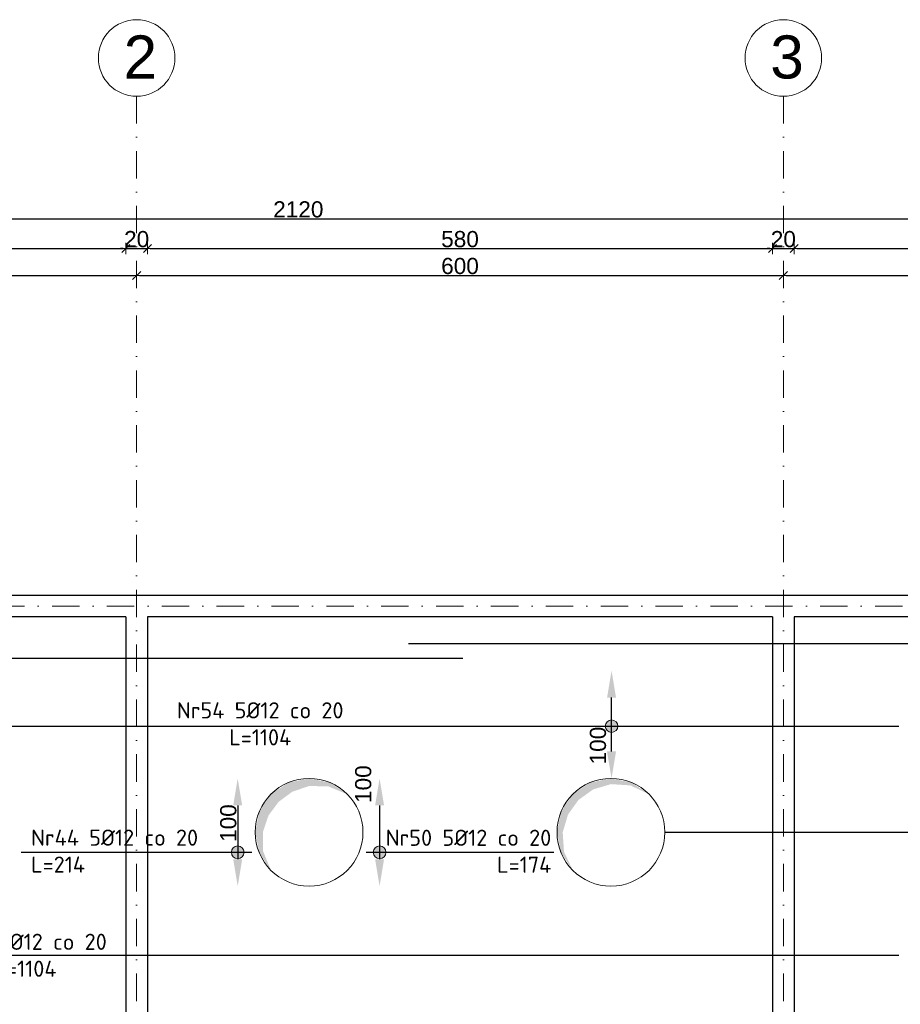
# Model space of a CAD drawing. Header units: millimetres. Extents: x -81893328 to 44149, y -26843406 to 95443303.
# Tile 71 of 100: x 28483 to 29300, y 4466 to 5380. Entities that reach past the tile are written whole.
import ezdxf

# ---------------------------------------------------------------- set-up
doc = ezdxf.new("R2010")
doc.units = ezdxf.units.MM
doc.linetypes.add('DASHDOTX2', pattern=[50.8, 25.4, -12.7, 0, -12.7])
for name, color, linetype, lineweight in [('A- osie', 2, 'DASHDOTX2', 5), ('aRMZ - opisy', 7, 'Continuous', 5), ('aRMZ - osie', 2, 'DASHDOTX2', 5), ('aRMZ - wymiarowanie', 4, 'Continuous', 13), ('gruba', 92, 'Continuous', 30), ('kRMZ - otwory', 251, 'Continuous', 5), ('kRMZ - ściany nośne', 5, 'Continuous', 30)]:
    doc.layers.add(name, color=color, linetype=linetype, lineweight=lineweight)
doc.styles.add('1-100 2', font='arial.ttf', dxfattribs={"height": 15})
doc.styles.add('1-100 RM', font='isocpeur.ttf', dxfattribs={"height": 20})
doc.styles.get("Standard").update_dxf_attribs({"font": 'arial.ttf'})
doc.dimstyles.new('1-100', dxfattribs={"dimtxt": 15, "dimasz": 2.5, "dimexe": 1.25, "dimexo": 0.625, "dimgap": 1, "dimtad": 1, "dimdec": 0, "dimtxsty": '1-100 2', "dimblk": 'ZNACZKI', "dimcen": 2, "dimdle": 5, "dimse1": 1, "dimse2": 1, "dimclrd": 7, "dimclrt": 7, "dimadec": 0, "dimazin": 0, "dimtfac": 1, "dimtdec": 0, "dimtix": 1, "dimtmove": 1, "dimatfit": 3, "dimldrblk": 'ZNACZKI', "dimfxl": 1, "dimarcsym": 0})
doc.dimstyles.new('wymiarowanie prętów 1-100', dxfattribs={"dimtxt": 15, "dimasz": 25, "dimexe": 1.25, "dimexo": 0.625, "dimgap": 1, "dimtad": 1, "dimdec": 0, "dimtxsty": '1-100 2', "dimcen": 2, "dimdle": 5, "dimse1": 1, "dimse2": 1, "dimclrd": 7, "dimclrt": 7, "dimadec": 0, "dimazin": 0, "dimtfac": 1, "dimtdec": 0, "dimtix": 1, "dimtmove": 1, "dimatfit": 3, "dimldrblk": 'ZNACZKI', "dimfxl": 1, "dimarcsym": 0})

# ---------------------------------------------------------------- blocks, each defined once
blk = doc.blocks.new('ZNACZKI')
for p, q in [((0, 2.131), (0, -2.131)), ((1.507, 1.507), (-1.507, -1.507)), ((-2.131, 0), (2.131, 0))]:
    blk.add_line(p, q)
blk = doc.blocks.new('*D212')
at = {"layer": 'aRMZ - wymiarowanie', "color": 7, "lineweight": -2, "ltscale": 2, "transparency": 16777216}
blk.add_line((27693.94, 5142.63), (28588.94, 5142.63), dxfattribs=at)
at = {"layer": 'Defpoints', "color": 0, "ltscale": 2, "transparency": 16777216}
for p in [(28591.44, 5142.63), (27691.44, 4860.76), (28591.44, 4860.76)]:
    blk.add_point(p, dxfattribs=at)
at = {"layer": 'aRMZ - wymiarowanie', "color": 7, "lineweight": -2, "ltscale": 2, "transparency": 16777216, "xscale": 2.5, "yscale": 2.5, "zscale": 2.5, "rotation": 180}
blk.add_blockref('ZNACZKI', (27691.44, 5142.63), dxfattribs=at)
at = {"layer": 'aRMZ - wymiarowanie', "color": 7, "lineweight": -2, "ltscale": 2, "transparency": 16777216, "xscale": 2.5, "yscale": 2.5, "zscale": 2.5}
blk.add_blockref('ZNACZKI', (28591.44, 5142.63), dxfattribs=at)
at = {"layer": 'aRMZ - wymiarowanie', "color": 7, "ltscale": 2, "transparency": 16777216, "insert": (28141.44, 5151.29), "char_height": 15, "attachment_point": 5, "style": '1-100 2'}
blk.add_mtext('900', dxfattribs=at)
blk = doc.blocks.new('*D173')
at = {"layer": 'aRMZ - wymiarowanie', "color": 7, "lineweight": -2, "ltscale": 2, "transparency": 16777216}
blk.add_line((28593.94, 5142.63), (29188.94, 5142.63), dxfattribs=at)
at = {"layer": 'Defpoints', "color": 0, "ltscale": 2, "transparency": 16777216}
for p in [(29191.44, 5142.63), (28591.44, 4860.76), (29191.44, 4860.76)]:
    blk.add_point(p, dxfattribs=at)
at = {"layer": 'aRMZ - wymiarowanie', "color": 7, "lineweight": -2, "ltscale": 2, "transparency": 16777216, "xscale": 2.5, "yscale": 2.5, "zscale": 2.5, "rotation": 180}
blk.add_blockref('ZNACZKI', (28591.44, 5142.63), dxfattribs=at)
at = {"layer": 'aRMZ - wymiarowanie', "color": 7, "lineweight": -2, "ltscale": 2, "transparency": 16777216, "xscale": 2.5, "yscale": 2.5, "zscale": 2.5}
blk.add_blockref('ZNACZKI', (29191.44, 5142.63), dxfattribs=at)
at = {"layer": 'aRMZ - wymiarowanie', "color": 7, "ltscale": 2, "transparency": 16777216, "insert": (28891.44, 5151.29), "char_height": 15, "attachment_point": 5, "style": '1-100 2'}
blk.add_mtext('600', dxfattribs=at)
blk = doc.blocks.new('*D174')
at = {"layer": 'aRMZ - wymiarowanie', "color": 7, "lineweight": -2, "ltscale": 2, "transparency": 16777216}
blk.add_line((29193.94, 5142.63), (29788.94, 5142.63), dxfattribs=at)
at = {"layer": 'Defpoints', "color": 0, "ltscale": 2, "transparency": 16777216}
for p in [(29791.44, 5142.63), (29191.44, 4860.76), (29791.44, 4860.76)]:
    blk.add_point(p, dxfattribs=at)
at = {"layer": 'aRMZ - wymiarowanie', "color": 7, "lineweight": -2, "ltscale": 2, "transparency": 16777216, "xscale": 2.5, "yscale": 2.5, "zscale": 2.5, "rotation": 180}
blk.add_blockref('ZNACZKI', (29191.44, 5142.63), dxfattribs=at)
at = {"layer": 'aRMZ - wymiarowanie', "color": 7, "lineweight": -2, "ltscale": 2, "transparency": 16777216, "xscale": 2.5, "yscale": 2.5, "zscale": 2.5}
blk.add_blockref('ZNACZKI', (29791.44, 5142.63), dxfattribs=at)
at = {"layer": 'aRMZ - wymiarowanie', "color": 7, "ltscale": 2, "transparency": 16777216, "insert": (29491.44, 5151.29), "char_height": 15, "attachment_point": 5, "style": '1-100 2'}
blk.add_mtext('600', dxfattribs=at)
blk = doc.blocks.new('*D198')
at = {"layer": 'aRMZ - wymiarowanie', "color": 7, "lineweight": -2, "ltscale": 2, "transparency": 16777216}
blk.add_line((27703.94, 5167.58), (28578.94, 5167.58), dxfattribs=at)
at = {"layer": 'Defpoints', "color": 0, "ltscale": 2, "transparency": 16777216}
for p in [(28581.44, 5167.58), (27701.44, 4825.76), (28581.44, 4825.76)]:
    blk.add_point(p, dxfattribs=at)
at = {"layer": 'aRMZ - wymiarowanie', "color": 7, "lineweight": -2, "ltscale": 2, "transparency": 16777216, "xscale": 2.5, "yscale": 2.5, "zscale": 2.5, "rotation": 180}
blk.add_blockref('ZNACZKI', (27701.44, 5167.58), dxfattribs=at)
at = {"layer": 'aRMZ - wymiarowanie', "color": 7, "lineweight": -2, "ltscale": 2, "transparency": 16777216, "xscale": 2.5, "yscale": 2.5, "zscale": 2.5}
blk.add_blockref('ZNACZKI', (28581.44, 5167.58), dxfattribs=at)
at = {"layer": 'aRMZ - wymiarowanie', "color": 7, "ltscale": 2, "transparency": 16777216, "insert": (28141.44, 5176.24), "char_height": 15, "attachment_point": 5, "style": '1-100 2'}
blk.add_mtext('880', dxfattribs=at)
blk = doc.blocks.new('*D199')
at = {"layer": 'aRMZ - wymiarowanie', "color": 7, "lineweight": -2, "ltscale": 2, "transparency": 16777216}
for p, q in [((28578.94, 5167.58), (28576.44, 5167.58)), ((28581.44, 5167.58), (28601.44, 5167.58)), ((28603.94, 5167.58), (28606.44, 5167.58))]:
    blk.add_line(p, q, dxfattribs=at)
at = {"layer": 'Defpoints', "color": 0, "ltscale": 2, "transparency": 16777216}
for p in [(28601.44, 5167.58), (28581.44, 4825.76), (28601.44, 4825.76)]:
    blk.add_point(p, dxfattribs=at)
at = {"layer": 'aRMZ - wymiarowanie', "color": 7, "lineweight": -2, "ltscale": 2, "transparency": 16777216, "xscale": 2.5, "yscale": 2.5, "zscale": 2.5}
blk.add_blockref('ZNACZKI', (28581.44, 5167.58), dxfattribs=at)
at = {"layer": 'aRMZ - wymiarowanie', "color": 7, "lineweight": -2, "ltscale": 2, "transparency": 16777216, "xscale": 2.5, "yscale": 2.5, "zscale": 2.5, "rotation": 180}
blk.add_blockref('ZNACZKI', (28601.44, 5167.58), dxfattribs=at)
at = {"layer": 'aRMZ - wymiarowanie', "color": 7, "ltscale": 2, "transparency": 16777216, "insert": (28591.44, 5176.24), "char_height": 15, "attachment_point": 5, "style": '1-100 2'}
blk.add_mtext('20', dxfattribs=at)
blk = doc.blocks.new('*D200')
at = {"layer": 'aRMZ - wymiarowanie', "color": 7, "lineweight": -2, "ltscale": 2, "transparency": 16777216}
blk.add_line((28603.94, 5167.58), (29178.94, 5167.58), dxfattribs=at)
at = {"layer": 'Defpoints', "color": 0, "ltscale": 2, "transparency": 16777216}
for p in [(29181.44, 5167.58), (28601.44, 4825.76), (29181.44, 4825.76)]:
    blk.add_point(p, dxfattribs=at)
at = {"layer": 'aRMZ - wymiarowanie', "color": 7, "lineweight": -2, "ltscale": 2, "transparency": 16777216, "xscale": 2.5, "yscale": 2.5, "zscale": 2.5, "rotation": 180}
blk.add_blockref('ZNACZKI', (28601.44, 5167.58), dxfattribs=at)
at = {"layer": 'aRMZ - wymiarowanie', "color": 7, "lineweight": -2, "ltscale": 2, "transparency": 16777216, "xscale": 2.5, "yscale": 2.5, "zscale": 2.5}
blk.add_blockref('ZNACZKI', (29181.44, 5167.58), dxfattribs=at)
at = {"layer": 'aRMZ - wymiarowanie', "color": 7, "ltscale": 2, "transparency": 16777216, "insert": (28891.44, 5176.24), "char_height": 15, "attachment_point": 5, "style": '1-100 2'}
blk.add_mtext('580', dxfattribs=at)
blk = doc.blocks.new('*D201')
at = {"layer": 'aRMZ - wymiarowanie', "color": 7, "lineweight": -2, "ltscale": 2, "transparency": 16777216}
for p, q in [((29178.94, 5167.58), (29176.44, 5167.58)), ((29181.44, 5167.58), (29201.44, 5167.58)), ((29203.94, 5167.58), (29206.44, 5167.58))]:
    blk.add_line(p, q, dxfattribs=at)
at = {"layer": 'Defpoints', "color": 0, "ltscale": 2, "transparency": 16777216}
for p in [(29201.44, 5167.58), (29181.44, 4825.76), (29201.44, 4825.76)]:
    blk.add_point(p, dxfattribs=at)
at = {"layer": 'aRMZ - wymiarowanie', "color": 7, "lineweight": -2, "ltscale": 2, "transparency": 16777216, "xscale": 2.5, "yscale": 2.5, "zscale": 2.5}
blk.add_blockref('ZNACZKI', (29181.44, 5167.58), dxfattribs=at)
at = {"layer": 'aRMZ - wymiarowanie', "color": 7, "lineweight": -2, "ltscale": 2, "transparency": 16777216, "xscale": 2.5, "yscale": 2.5, "zscale": 2.5, "rotation": 180}
blk.add_blockref('ZNACZKI', (29201.44, 5167.58), dxfattribs=at)
at = {"layer": 'aRMZ - wymiarowanie', "color": 7, "ltscale": 2, "transparency": 16777216, "insert": (29191.44, 5176.24), "char_height": 15, "attachment_point": 5, "style": '1-100 2'}
blk.add_mtext('20', dxfattribs=at)
blk = doc.blocks.new('*D202')
at = {"layer": 'aRMZ - wymiarowanie', "color": 7, "lineweight": -2, "ltscale": 2, "transparency": 16777216}
blk.add_line((29203.94, 5167.58), (29763.94, 5167.58), dxfattribs=at)
at = {"layer": 'Defpoints', "color": 0, "ltscale": 2, "transparency": 16777216}
for p in [(29766.44, 5167.58), (29201.44, 4825.76), (29766.44, 4810.76)]:
    blk.add_point(p, dxfattribs=at)
at = {"layer": 'aRMZ - wymiarowanie', "color": 7, "lineweight": -2, "ltscale": 2, "transparency": 16777216, "xscale": 2.5, "yscale": 2.5, "zscale": 2.5, "rotation": 180}
blk.add_blockref('ZNACZKI', (29201.44, 5167.58), dxfattribs=at)
at = {"layer": 'aRMZ - wymiarowanie', "color": 7, "lineweight": -2, "ltscale": 2, "transparency": 16777216, "xscale": 2.5, "yscale": 2.5, "zscale": 2.5}
blk.add_blockref('ZNACZKI', (29766.44, 5167.58), dxfattribs=at)
at = {"layer": 'aRMZ - wymiarowanie', "color": 7, "ltscale": 2, "transparency": 16777216, "insert": (29483.94, 5176.24), "char_height": 15, "attachment_point": 5, "style": '1-100 2'}
blk.add_mtext('565', dxfattribs=at)
blk = doc.blocks.new('*D204')
at = {"layer": 'aRMZ - wymiarowanie', "color": 7, "lineweight": -2, "ltscale": 2, "transparency": 16777216}
blk.add_line((27683.94, 5195.19), (29798.94, 5195.19), dxfattribs=at)
at = {"layer": 'Defpoints', "color": 0, "ltscale": 2, "transparency": 16777216}
for p in [(29801.44, 5195.19), (27681.44, 4845.76), (29801.44, 4845.76)]:
    blk.add_point(p, dxfattribs=at)
at = {"layer": 'aRMZ - wymiarowanie', "color": 7, "lineweight": -2, "ltscale": 2, "transparency": 16777216, "xscale": 2.5, "yscale": 2.5, "zscale": 2.5, "rotation": 180}
blk.add_blockref('ZNACZKI', (27681.44, 5195.19), dxfattribs=at)
at = {"layer": 'aRMZ - wymiarowanie', "color": 7, "lineweight": -2, "ltscale": 2, "transparency": 16777216, "xscale": 2.5, "yscale": 2.5, "zscale": 2.5}
blk.add_blockref('ZNACZKI', (29801.44, 5195.19), dxfattribs=at)
at = {"layer": 'aRMZ - wymiarowanie', "color": 7, "ltscale": 2, "transparency": 16777216, "insert": (28741.44, 5203.84), "char_height": 15, "attachment_point": 5, "style": '1-100 2'}
blk.add_mtext('2120', dxfattribs=at)
blk = doc.blocks.new('*D782')
at = {"layer": 'aRMZ - wymiarowanie', "color": 7, "lineweight": -2, "ltscale": 2, "transparency": 16777216}
blk.add_line((28685.18, 4650.76), (28685.18, 4600.76), dxfattribs=at)
at = {"layer": 'aRMZ - wymiarowanie', "color": 7, "ltscale": 2, "transparency": 16777216}
for points in [[(28681.01, 4650.76), (28689.35, 4650.76), (28685.18, 4675.76)], [(28681.01, 4600.76), (28689.35, 4600.76), (28685.18, 4575.76)]]:
    blk.add_solid(points, dxfattribs=at)
at = {"layer": 'Defpoints', "color": 0, "ltscale": 2, "transparency": 16777216}
for p in [(28563.43, 4675.76), (28563.43, 4575.76), (28685.18, 4575.76)]:
    blk.add_point(p, dxfattribs=at)
at = {"layer": 'aRMZ - wymiarowanie', "color": 7, "ltscale": 2, "transparency": 16777216, "insert": (28676.52, 4634.3), "char_height": 15, "attachment_point": 5, "rotation": 90, "style": '1-100 2'}
blk.add_mtext('100', dxfattribs=at)
blk = doc.blocks.new('*D783')
at = {"layer": 'aRMZ - wymiarowanie', "color": 7, "lineweight": -2, "ltscale": 2, "transparency": 16777216}
blk.add_line((28816.83, 4650.76), (28816.83, 4600.76), dxfattribs=at)
at = {"layer": 'aRMZ - wymiarowanie', "color": 7, "ltscale": 2, "transparency": 16777216}
for points in [[(28812.67, 4650.76), (28821, 4650.76), (28816.83, 4675.76)], [(28812.67, 4600.76), (28821, 4600.76), (28816.83, 4575.76)]]:
    blk.add_solid(points, dxfattribs=at)
at = {"layer": 'Defpoints', "color": 0, "ltscale": 2, "transparency": 16777216}
for p in [(28751.19, 4675.76), (28751.19, 4575.76), (28816.83, 4575.76)]:
    blk.add_point(p, dxfattribs=at)
at = {"layer": 'aRMZ - wymiarowanie', "color": 7, "ltscale": 2, "transparency": 16777216, "insert": (28801.72, 4670.46), "char_height": 15, "attachment_point": 5, "rotation": 90, "style": '1-100 2'}
blk.add_mtext('100', dxfattribs=at)
blk = doc.blocks.new('*D791')
at = {"layer": 'aRMZ - wymiarowanie', "color": 7, "lineweight": -2, "ltscale": 2, "transparency": 16777216}
blk.add_line((29032.03, 4700.76), (29032.03, 4750.76), dxfattribs=at)
at = {"layer": 'aRMZ - wymiarowanie', "color": 7, "ltscale": 2, "transparency": 16777216}
for points in [[(29027.87, 4750.76), (29036.2, 4750.76), (29032.03, 4775.76)], [(29027.87, 4700.76), (29036.2, 4700.76), (29032.03, 4675.76)]]:
    blk.add_solid(points, dxfattribs=at)
at = {"layer": 'Defpoints', "color": 0, "ltscale": 2, "transparency": 16777216}
for p in [(29032.03, 4775.76), (29351.44, 4775.76), (29031.44, 4675.76)]:
    blk.add_point(p, dxfattribs=at)
at = {"layer": 'aRMZ - wymiarowanie', "color": 7, "ltscale": 2, "transparency": 16777216, "insert": (29019.49, 4706.27), "char_height": 15, "attachment_point": 5, "rotation": 90, "style": '1-100 2'}
blk.add_mtext('100', dxfattribs=at)

msp = doc.modelspace()

# ---------------------------------------------------------------- hatches: boundary and pattern name
at = {"layer": 'aRMZ - opisy'}
h = msp.add_hatch(color=256, dxfattribs=at)
h.dxf.hatch_style = 1
edge = h.paths.add_edge_path()
edge.add_arc((29032.0335, 4724.2556), 5.8621, 0, 360)
h = msp.add_hatch(color=256, dxfattribs=at)
h.dxf.hatch_style = 1
edge = h.paths.add_edge_path()
edge.add_arc((28685.1797, 4607.2575), 5.8621, 0, 360)
h = msp.add_hatch(color=256, dxfattribs=at)
h.dxf.hatch_style = 1
edge = h.paths.add_edge_path()
edge.add_arc((28816.8348, 4607.2575), 5.8621, 0, 360)
at = {"layer": 'kRMZ - otwory'}
for points in [[(28786.7943, 4661.1128), (28770.5731, 4671.9514), (28751.439, 4675.7575), (28732.3048, 4671.9514), (28716.0836, 4661.1128), (28705.245, 4644.8916), (28701.439, 4625.7575), (28705.245, 4606.6233), (28716.0836, 4590.4021), (28708.7805, 4608.0878), (28708.51, 4625.7575), (28713.7805, 4641.3561), (28723.1547, 4654.0417), (28735.8403, 4663.4159), (28751.439, 4668.6864), (28769.1087, 4668.4159)], [(29066.7943, 4661.1128), (29050.5731, 4671.9514), (29031.439, 4675.7575), (29012.3048, 4671.9514), (28996.0836, 4661.1128), (28985.245, 4644.8916), (28981.439, 4625.7575), (28985.245, 4606.6233), (28996.0836, 4590.4021), (28987.8966, 4607.7216), (28986.7423, 4625.7575), (28991.6466, 4642.24), (29001.3869, 4655.8095), (29014.9564, 4665.5498), (29031.439, 4670.4542), (29049.4748, 4669.2998)]]:
    msp.add_hatch(color=256, dxfattribs=at).paths.add_polyline_path(points)

# ---------------------------------------------------------------- linework, layer by layer
at = {"layer": 'A- osie', "linetype": 'Continuous'}
for centre in [(28591.439, 5344.4646), (29191.439, 5344.4646)]:
    msp.add_circle(centre, 35.5167, dxfattribs=at)
at = {"layer": 'aRMZ - opisy'}
for centre in [(29032.0335, 4724.2556), (28685.1797, 4607.2575), (28816.8348, 4607.2575)]:
    msp.add_circle(centre, 5.8621, dxfattribs=at)
at = {"layer": 'aRMZ - osie'}
for p, q in [((28591.439, 5308.9479), (28591.439, 3766.0428)), ((29191.439, 5308.9479), (29191.439, 3766.0428)), ((27138.6771, 4835.7575), (30536.7437, 4835.7575))]:
    msp.add_line(p, q, dxfattribs=at)
at = {"layer": 'gruba', "color": 2}
for p, q in [((28843.6528, 4800.9156), (29788.939, 4800.9156)), ((27693.939, 4787.2427), (28893.939, 4787.2427))]:
    msp.add_line(p, q, dxfattribs=at)
for points in [[(28194.439, 4724.2556), (29298.439, 4724.2556)], [(29081.439, 4625.7575), (29788.939, 4625.7575)], [(29298.439, 4511.2555), (28194.439, 4511.2555)]]:
    msp.add_lwpolyline(points, dxfattribs=at)
for points in [[(28484.439, 4607.2575, 0), (28698.439, 4607.2575, 0)], [(28804.439, 4607.2575, 0), (28978.439, 4607.2575, 0)]]:
    msp.add_polyline3d(points, dxfattribs=at)
at = {"layer": 'kRMZ - otwory'}
for centre in [(28751.439, 4625.7575), (29031.439, 4625.7575)]:
    msp.add_circle(centre, 50, dxfattribs=at)
at = {"layer": 'kRMZ - ściany nośne'}
for p, q in [((27681.439, 4845.7575), (29801.439, 4845.7575)), ((28581.439, 4825.7575), (27701.439, 4825.7575)), ((28581.439, 4825.7575), (28581.439, 4345.7575)), ((29181.439, 4825.7575), (28601.439, 4825.7575)), ((28601.439, 4825.7575), (28601.439, 4345.7575)), ((29181.439, 4825.7575), (29181.439, 4345.7575)), ((29781.439, 4825.7575), (29201.439, 4825.7575)), ((29201.439, 4825.7575), (29201.439, 4325.7575))]:
    msp.add_line(p, q, dxfattribs=at)

# ---------------------------------------------------------------- texts
at = {"layer": 'A- osie', "linetype": 'Continuous', "char_height": 40, "width": 38.590363, "attachment_point": 1}
for s, insert in [('2', (28579.3336, 5365.3797)), ('3', (29179.3336, 5365.3797))]:
    msp.add_mtext(s, dxfattribs=dict(at, insert=insert))
at = {"layer": 'aRMZ - opisy', "char_height": 15, "attachment_point": 3, "style": '1-100 RM'}
for s, insert, width in [('\\pxqc;Nr54 5%%C12 co 20\\PL=1104', (28822.439, 4746.4593), 232.747945), ('\\pxql;Nr44 5%%C12 co 20\\PL=214', (28681.931, 4628.3033), 188.432253), ('\\pxqc;Nr51 5%%C12 co 20\\PL=1104', (28595.9608, 4531.6264), 215.320854)]:
    msp.add_mtext(s, dxfattribs=dict(at, insert=insert, width=width))
at = {"layer": 'aRMZ - opisy', "insert": (28976.1178, 4628.1811), "char_height": 15, "attachment_point": 3, "style": '1-100 RM'}
msp.add_mtext('\\pxqr;Nr50 5%%C12 co 20\\PL=174', dxfattribs=at)

# ---------------------------------------------------------------- dimensions: what is measured, and where the dimension line sits
at = {"layer": 'aRMZ - wymiarowanie', "color": 1, "ltscale": 2}
for base, p1, p2, picture, middle in [((29801.439, 5195.1861), (27681.439, 4845.7575), (29801.439, 4845.7575), '*D204', (28741.439, 5203.8447)), ((28581.439, 5167.5785), (27701.439, 4825.7575), (28581.439, 4825.7575), '*D198', (28141.439, 5176.2371)), ((28601.439, 5167.5785), (28581.439, 4825.7575), (28601.439, 4825.7575), '*D199', (28591.439, 5176.2371)), ((29181.439, 5167.5785), (28601.439, 4825.7575), (29181.439, 4825.7575), '*D200', (28891.439, 5176.2371)), ((29201.439, 5167.5785), (29181.439, 4825.7575), (29201.439, 4825.7575), '*D201', (29191.439, 5176.2371)), ((29766.439, 5167.5785), (29201.439, 4825.7575), (29766.439, 4810.7575), '*D202', (29483.939, 5176.2371)), ((28591.439, 5142.6305), (27691.439, 4860.7575), (28591.439, 4860.7575), '*D212', (28141.439, 5151.2891)), ((29191.439, 5142.6305), (28591.439, 4860.7575), (29191.439, 4860.7575), '*D173', (28891.439, 5151.2891)), ((29791.439, 5142.6305), (29191.439, 4860.7575), (29791.439, 4860.7575), '*D174', (29491.439, 5151.2891))]:
    dim = msp.add_linear_dim(base=base, p1=p1, p2=p2, dimstyle='1-100', dxfattribs=at)
    dim.commit()
    dim.dimension.update_dxf_attribs({"geometry": picture, "text_midpoint": middle})
for base, p1, p2, picture, middle in [((29032.0335, 4775.7575), (29031.439, 4675.7575), (29351.439, 4775.7575), '*D791', (29028.1464, 4706.2717)), ((28816.8348, 4575.7575), (28751.1921, 4675.7575), (28751.1921, 4575.7575), '*D783', (28810.3742, 4670.4603)), ((28685.1797, 4575.7575), (28563.4299, 4675.7575), (28563.4299, 4575.7575), '*D782', (28685.1797, 4634.2999))]:
    dim = msp.add_linear_dim(base=base, p1=p1, p2=p2, angle=90, dimstyle='wymiarowanie prętów 1-100', dxfattribs=at)
    dim.commit()
    dim.dimension.update_dxf_attribs({"geometry": picture, "text_midpoint": middle, "dimtype": 160})

doc.saveas('drawing.dxf')
